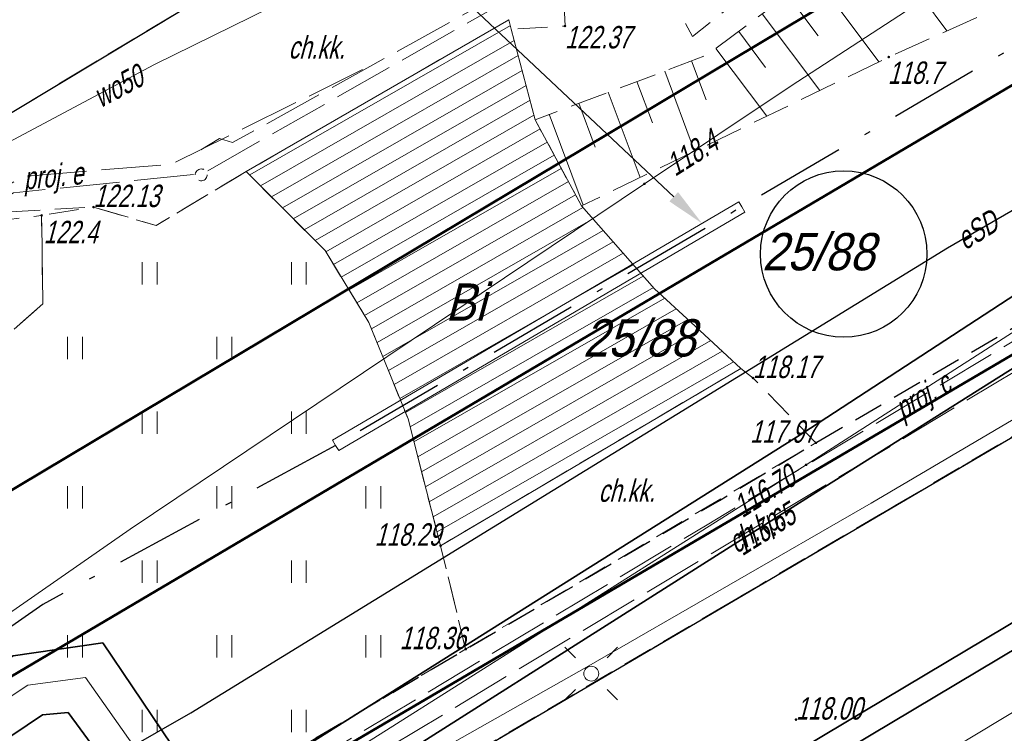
# Model space of a CAD drawing. Extents: x 7463256 to 7464485, y 5957341 to 5958260.
# Tile 211 of 256: x 7464073 to 7464106, y 5957872 to 5957896. Entities that reach past the tile are written whole.
import ezdxf
from ezdxf import colors
from ezdxf.entities.mleader import LeaderData, LeaderLine
from ezdxf.enums import TextEntityAlignment as Align
from ezdxf.math import Vec2, Vec3

# ---------------------------------------------------------------- set-up
doc = ezdxf.new("R2010")
doc.units = 0
doc.header["$MEASUREMENT"] = 0
for name, pattern in [('1.5_0.5', [2, 1.5, -0.5]), ('218-500', [1, 0.5, -0.5]), ('GAK', [5.2, 3, -1, 0.2, -1]), ('l219_500', [0]), ('mz1.0_0.5', [1.5, 1, -0.5]), ('mz1.25_0.5', [1.75, 1.25, -0.5]), ('mz2.0_0.5', [2.5, 2, -0.5])]:
    doc.linetypes.add(name, pattern=pattern)
doc.layers.get('0').update_dxf_attribs({"color": 2, "linetype": 'CONTINUOUS', "lineweight": 5})
for name, color, linetype in [('000 Inne (niezydentyfikowane)', 7, 'CONTINUOUS'), ('210-Oznaczenie użytku', 7, 'CONTINUOUS'), ('211-Nr działki', 7, 'CONTINUOUS'), ('218-Granica użytku', 7, 'CONTINUOUS'), ('219-Linia granicy', 7, 'CONTINUOUS'), ('@dzialki', 6, 'CONTINUOUS'), ('chodnik (powierzchnia)', 7, 'CONTINUOUS'), ('chodnik (powierzchnia)-Atr17', 7, 'CONTINUOUS'), ('jezdnia (powierzchnia)', 7, 'CONTINUOUS'), ('krawężnik (linia)', 7, 'CONTINUOUS'), ('latarnia na słupie lub maszcie (punkt)', 7, 'CONTINUOUS'), ('przewód ciepłowniczy (linia)', 7, 'CONTINUOUS'), ('przewód ciepłowniczy - projektowany lub w budowie (linia) - ob. projektowany', 7, 'CONTINUOUS'), ('przewód ciepłowniczy - projektowany lub w budowie (linia) - ob. projektowany-Atr1', 7, 'CONTINUOUS'), ('przewód elektroenergetyczny (linia)', 7, 'CONTINUOUS'), ('przewód elektroenergetyczny (linia)-Atr1', 7, 'CONTINUOUS'), ('przewód elektroenergetyczny - projektowany lub w budowie (linia) - ob. projektowany', 7, 'CONTINUOUS'), ('przewód elektroenergetyczny - projektowany lub w budowie (linia) - ob. projektowany-Atr1', 7, 'CONTINUOUS'), ('przewód kanalizacyjny (linia)', 7, 'CONTINUOUS'), ('przewód wodociągowy (linia)', 7, 'CONTINUOUS'), ('przewód wodociągowy (linia)-Atr1', 7, 'CONTINUOUS'), ('punkt o określonej wysokości (sieć ciepłownicza)', 7, 'CONTINUOUS'), ('punkt o określonej wysokości (sieć ciepłownicza)-Atr2', 7, 'CONTINUOUS'), ('punkt o określonej wysokości (sieć ciepłownicza)-Atr3', 7, 'CONTINUOUS'), ('punkt o określonej wysokości (sieć elektroenergetyczna)', 7, 'CONTINUOUS'), ('punkt o określonej wysokości (sieć elektroenergetyczna)-Atr2', 7, 'CONTINUOUS'), ('punkt wysokościowy naturalny', 7, 'CONTINUOUS'), ('punkt wysokościowy naturalny-Atr2', 7, 'CONTINUOUS'), ('punkt wysokościowy sztuczny', 7, 'CONTINUOUS'), ('punkt wysokościowy sztuczny-Atr2', 7, 'CONTINUOUS'), ('rura ochronna - przewód ciepłowniczy (linia)', 7, 'CONTINUOUS'), ('rura ochronna - przewód elektroenergetyczny (linia)', 7, 'CONTINUOUS'), ('rura ochronna - przewód kanalizacyjny (linia)', 7, 'CONTINUOUS'), ('schody w ciągu komunikacyjnym', 7, 'CONTINUOUS'), ('skarpa nieumocniona (powierzchnia)', 7, 'CONTINUOUS'), ('słup (punkt)', 7, 'CONTINUOUS'), ('trawnik (powierzchnia)', 7, 'CONTINUOUS'), ('trawnik (powierzchnia) - symbol', 7, 'CONTINUOUS'), ('urządzenie techniczne projektowane lub w budowie (sieć elektroenergetyczna) - punkt - ob. projektowany', 7, 'CONTINUOUS'), ('zakrzewienie (powierzchnia)', 7, 'CONTINUOUS')]:
    doc.layers.add(name, color=color, linetype=linetype)
for name, color, linetype, lineweight in [('@proj.rury', 7, 'CONTINUOUS', 20), ('____proj LSN', 1, 'CONTINUOUS', 5), ('OBMBS-21-18876-opis proj', 1, 'CONTINUOUS', 18)]:
    doc.layers.add(name, color=color, linetype=linetype, lineweight=lineweight)
doc.styles.get("Standard").update_dxf_attribs({"font": 'txt', "width": 0.75})

# ---------------------------------------------------------------- blocks, each defined once
blk = doc.blocks.new('PW01')
at = {"linetype": 'Continuous', "lineweight": 13}
h = blk.add_hatch(color=0, dxfattribs=at)
edge = h.paths.add_edge_path()
edge.add_arc((0, 0), 0.045, 0, 360)
blk = doc.blocks.new('PW02')
at = {"linetype": 'Continuous', "lineweight": 13}
h = blk.add_hatch(color=0, dxfattribs=at)
edge = h.paths.add_edge_path()
edge.add_arc((0, 0), 0.045, 0, 360)
blk = doc.blocks.new('SM011')
at = {"color": 0, "linetype": 'Continuous', "lineweight": 13}
for p, q in [((-0.53, 0.531), (-0.883, 0.884)), ((0.531, 0.531), (0.884, 0.884)), ((-0.53, -0.53), (-0.883, -0.883)), ((0.531, -0.53), (0.884, -0.883))]:
    blk.add_line(p, q, dxfattribs=at)
blk = doc.blocks.new('SM04')
at = {"color": 0, "linetype": 'Continuous', "lineweight": 13}
blk.add_circle((0, 0), 0.25, dxfattribs=at)
blk = doc.blocks.new('TU04')
at = {"color": 0, "linetype": 'Continuous', "lineweight": 13}
for p, q in [((0, 0), (0, 0.75)), ((0.5, 0), (0.5, 0.75))]:
    blk.add_line(p, q, dxfattribs=at)
blk = doc.blocks.new('US01P')
at = {"color": 0, "linetype": 'Continuous', "lineweight": 13}
for points in [[(0.082, 0.181), (0.072, 0.186), (0.034, 0.197), (-0.006, 0.2), (-0.046, 0.194), (-0.084, 0.182), (-0.118, 0.161), (-0.148, 0.135), (-0.172, 0.103), (-0.189, 0.066), (-0.198, 0.028), (-0.2, -0.001)], [(-0.082, -0.182), (-0.061, -0.191), (-0.022, -0.199), (0.018, -0.199), (0.057, -0.192), (0.094, -0.177), (0.127, -0.155), (0.155, -0.126), (0.177, -0.093), (0.192, -0.056), (0.199, -0.016), (0.2, 0)]]:
    blk.add_lwpolyline(points, dxfattribs=at)

msp = doc.modelspace()

# ---------------------------------------------------------------- linework, layer by layer
at = {"layer": '000 Inne (niezydentyfikowane)', "color": 7, "linetype": 'Continuous', "lineweight": 13}
for p, q in [((7464101.85, 5957898.7), (7464104.34, 5957895.36)), ((7464099.89, 5957897.23), (7464102.06, 5957894.32)), ((7464099, 5957896.56), (7464100.02, 5957895.19)), ((7464098.15, 5957895.93), (7464100.08, 5957893.36)), ((7464097.36, 5957895.34), (7464098.26, 5957894.13)), ((7464096.6, 5957894.77), (7464098.3, 5957892.5)), ((7464095.78, 5957894.35), (7464096.27, 5957893.05)), ((7464094.88, 5957894.01), (7464095.88, 5957891.33)), ((7464093.95, 5957893.66), (7464094.47, 5957892.28)), ((7464092.99, 5957893.3), (7464094.06, 5957890.44)), ((7464092, 5957892.93), (7464092.55, 5957891.46)), ((7464091.01, 5957892.56), (7464092.15, 5957889.52))]:
    msp.add_line(p, q, dxfattribs=at)
at = {"layer": '218-Granica użytku', "color": 3, "linetype": '218-500', "lineweight": 18, "flags": 128}
for points in [[(7464060.9, 5957866.59), (7464154.59, 5957921.95)], [(7464114.08, 5957888.93), (7464058.76, 5957856.44)]]:
    msp.add_lwpolyline(points, dxfattribs=at)
at = {"layer": '219-Linia granicy', "color": 3, "linetype": 'l219_500', "lineweight": 50, "flags": 128}
for points in [[(7464151.71, 5957927), (7464065.77, 5957875.65)], [(7464154.59, 5957921.95), (7464060.9, 5957866.59)], [(7464114.08, 5957888.93), (7464058.76, 5957856.44)]]:
    msp.add_lwpolyline(points, dxfattribs=at)
at = {"layer": '@dzialki', "lineweight": 30}
msp.add_circle((7464100.88, 5957887.875), 2.79, dxfattribs=at)
at = {"layer": '@proj.rury'}
for p, q in [((7464097.36, 5957889.628), (7464083.753, 5957881.634)), ((7464097.36, 5957889.628), (7464097.461, 5957889.456)), ((7464097.562, 5957889.283), (7464097.461, 5957889.456)), ((7464097.562, 5957889.283), (7464083.956, 5957881.289)), ((7464083.753, 5957881.634), (7464083.854, 5957881.461)), ((7464083.956, 5957881.289), (7464083.854, 5957881.461))]:
    msp.add_line(p, q, dxfattribs=at)
at = {"layer": 'chodnik (powierzchnia)', "color": 7, "linetype": 'mz1.0_0.5', "lineweight": 30, "flags": 128}
msp.add_lwpolyline([(7464045.52, 5957845.62), (7464043.96, 5957845.32), (7464042.46, 5957845.65), (7464041.29, 5957846.74), (7464046.41, 5957849.74), (7464048.14, 5957850.78), (7464053.4, 5957853.92), (7464054.9, 5957859.16), (7464055.02, 5957859.56), (7464057.5, 5957858.88), (7464057.37, 5957858.42), (7464058.3, 5957856.85), (7464071.21, 5957864.56), (7464088.21, 5957874.63), (7464096.72, 5957879.62), (7464099.95, 5957881.55), (7464132.36, 5957900.45), (7464132.88, 5957899.62), (7464134.69, 5957900.66), (7464134.17, 5957901.52), (7464144.87, 5957907.87), (7464144.42, 5957906.04), (7464143.83, 5957904.35), (7464143.2, 5957903.29), (7464098.08, 5957876.78), (7464072.76, 5957861.89)], close=True, dxfattribs=at)
at = {"layer": 'chodnik (powierzchnia)', "color": 7, "linetype": 'mz1.0_0.5', "lineweight": 18, "flags": 128}
for points in [[(7464089.74, 5957895.41), (7464089.66, 5957895.73), (7464080.86, 5957890.64), (7464077.84, 5957888.83), (7464075.74, 5957889.45), (7464066.88, 5957888.94), (7464080.28, 5957897.01), (7464082.18, 5957897.86), (7464089.18, 5957899.11), (7464091.34, 5957899.76), (7464091.54, 5957895.52)], [(7464088.21, 5957874.63), (7464087.37, 5957878.1), (7464097.43, 5957884.04), (7464097.84, 5957883.72), (7464099.95, 5957881.55)]]:
    msp.add_lwpolyline(points, close=True, dxfattribs=at)
at = {"layer": 'jezdnia (powierzchnia)', "color": 7, "linetype": '1.5_0.5', "lineweight": 18, "flags": 128}
msp.add_lwpolyline([(7464435.78, 5957969.39), (7464432.43, 5957972.86), (7464429.42, 5957974.41), (7464426.04, 5957975.11), (7464423.57, 5957975.29), (7464415.47, 5957975.65), (7464371.24, 5957977.61), (7464365.3, 5957977.72), (7464358.84, 5957977.54), (7464346.65, 5957976.28), (7464334.12, 5957974.86), (7464314.08, 5957972.37), (7464311.27, 5957971.79), (7464308.65, 5957970.79), (7464306.54, 5957969.49), (7464304.63, 5957967.74), (7464302.38, 5957964.84), (7464301.74, 5957963.57), (7464301.19, 5957962.16), (7464300.69, 5957960.13), (7464300.42, 5957957.35), (7464300.44, 5957956.63), (7464301.34, 5957947.07), (7464297.39, 5957932.65), (7464296.35, 5957938.67), (7464295.41, 5957944.67), (7464295.17, 5957946.64), (7464294.07, 5957955.56), (7464293.61, 5957956.95), (7464292.71, 5957958.8), (7464291.04, 5957961.16), (7464288.7, 5957963.43), (7464286.48, 5957964.87), (7464282.67, 5957966.24), (7464279.68, 5957966.6), (7464275.55, 5957966.1), (7464272.53, 5957965.24), (7464268.15, 5957963.7), (7464261.6, 5957961.09), (7464256.13, 5957958.63), (7464254.19, 5957957.73), (7464203.13, 5957927.95), (7464201.44, 5957926.95), (7464180.61, 5957914.62), (7464165.37, 5957905.54), (7464161.93, 5957903.53), (7464100.25, 5957867.28), (7464064.71, 5957846.22), (7464055.2, 5957840.55), (7464053.84, 5957839.49), (7464052.69, 5957837.84), (7464051.91, 5957836.3), (7464051.31, 5957834.34), (7464051.05, 5957832.31), (7464051.31, 5957830.32), (7464051.63, 5957829.49), (7464053.32, 5957826.48), (7464047.06, 5957824.65), (7464046.37, 5957825.86), (7464044.81, 5957827.52), (7464043.6, 5957828.27), (7464042.09, 5957829.03), (7464040.11, 5957829.49), (7464038.12, 5957829.49), (7464036.05, 5957829.05), (7464034.47, 5957828.33), (7463990.77, 5957802.57), (7463984.67, 5957799.1), (7463963.97, 5957788.11), (7463953.9, 5957782.45), (7463916.77, 5957760.61), (7463915.43, 5957759.41), (7463915.19, 5957759.06), (7463914.98, 5957758.7), (7463914.81, 5957758.32), (7463914.66, 5957757.92), (7463914.55, 5957757.51), (7463914.48, 5957757.1), (7463914.44, 5957756.68), (7463914.43, 5957756.26), (7463914.83, 5957754.63), (7463915.69, 5957753.07), (7463915.97, 5957752.41), (7463916.13, 5957752.13), (7463917.59, 5957749.55), (7463915.13, 5957748.12), (7463913.12, 5957750.74), (7463911.87, 5957752.81), (7463910.63, 5957754.01), (7463910.25, 5957754.23), (7463909.85, 5957754.42), (7463909.44, 5957754.57), (7463909.02, 5957754.68), (7463908.58, 5957754.76), (7463908.15, 5957754.79), (7463907.71, 5957754.78), (7463907.27, 5957754.73), (7463905.57, 5957754.08), (7463866.26, 5957731.41), (7463858.61, 5957727.02), (7463857.72, 5957725.98), (7463855.16, 5957717.14), (7463854.76, 5957719.2), (7463853.89, 5957720.78), (7463852.79, 5957721.69), (7463851.14, 5957722.42), (7463850.42, 5957722.32), (7463846.1, 5957719.79), (7463840.56, 5957716.65), (7463836.11, 5957713.89), (7463831.61, 5957710.47), (7463828.31, 5957707.66), (7463822.22, 5957701.89), (7463817.3, 5957696.82), (7463812.7, 5957691.61), (7463812.45, 5957691.34), (7463806.98, 5957684.37), (7463803.64, 5957679.75), (7463801.45, 5957676.28), (7463793.55, 5957663.48), (7463792.86, 5957661.7), (7463792.97, 5957659.75), (7463793.77, 5957657.97), (7463795.13, 5957656.54), (7463794.29, 5957652.43), (7463792.69, 5957652.63), (7463790.95, 5957652.54), (7463789.5, 5957652.32), (7463787.98, 5957651.93), (7463786.22, 5957650.98), (7463785.18, 5957649.81), (7463783.63, 5957647.28), (7463741.4, 5957578.12), (7463740.09, 5957575.93), (7463739.68, 5957574.67), (7463739.8, 5957572.76), (7463740.25, 5957571.39), (7463740.85, 5957570.49), (7463741.87, 5957569.43), (7463743.26, 5957568.37), (7463741.42, 5957565.08), (7463740.12, 5957565.67), (7463738.77, 5957566.02), (7463737.29, 5957566.06), (7463735.98, 5957565.85), (7463734.34, 5957565.14), (7463733.02, 5957564.22), (7463732.29, 5957563.18), (7463701.08, 5957512.16), (7463700.31, 5957510.77), (7463700.32, 5957510.77), (7463696.94, 5957505.36), (7463687.39, 5957489.52), (7463687.14, 5957489.11), (7463686.89, 5957488.7), (7463686.65, 5957488.29), (7463686.42, 5957487.87), (7463686.19, 5957487.45), (7463685.97, 5957487.02), (7463685.76, 5957486.59), (7463685.55, 5957486.16), (7463685.35, 5957485.73), (7463685.15, 5957485.29), (7463684.96, 5957484.85), (7463684.77, 5957484.4), (7463684.58, 5957483.96), (7463684.39, 5957483.51), (7463684.21, 5957483.06), (7463684.03, 5957482.61), (7463683.85, 5957482.17), (7463683.67, 5957481.72), (7463683.5, 5957481.27), (7463683.32, 5957480.81), (7463683.15, 5957480.36), (7463682.98, 5957479.91), (7463682.81, 5957479.45), (7463682.65, 5957479), (7463682.49, 5957478.54), (7463682.32, 5957478.08), (7463682.17, 5957477.62), (7463682.01, 5957477.15), (7463681.86, 5957476.69), (7463681.71, 5957476.22), (7463681.56, 5957475.76), (7463681.41, 5957475.29), (7463681.27, 5957474.82), (7463681.13, 5957474.35), (7463681, 5957473.88), (7463680.87, 5957473.41), (7463680.74, 5957472.94), (7463680.61, 5957472.47), (7463680.48, 5957471.99), (7463680.36, 5957471.52), (7463680.25, 5957471.05), (7463680.13, 5957470.57), (7463680.02, 5957470.09), (7463679.91, 5957469.61), (7463679.81, 5957469.12), (7463679.71, 5957468.64), (7463679.61, 5957468.16), (7463679.52, 5957467.67), (7463679.42, 5957467.19), (7463679.33, 5957466.7), (7463679.25, 5957466.22), (7463679.16, 5957465.73), (7463679.08, 5957465.25), (7463679, 5957464.76), (7463678.93, 5957464.27), (7463678.85, 5957463.78), (7463678.78, 5957463.28), (7463678.72, 5957462.79), (7463678.65, 5957462.3), (7463678.59, 5957461.81), (7463678.53, 5957461.31), (7463678.47, 5957460.82), (7463678.42, 5957460.33), (7463678.36, 5957459.83), (7463678.31, 5957459.34), (7463678.26, 5957458.84), (7463678.22, 5957458.35), (7463678.17, 5957457.85), (7463678.13, 5957457.36), (7463678.09, 5957456.86), (7463678.05, 5957456.37), (7463678.02, 5957455.87), (7463677.99, 5957455.41), (7463677.96, 5957454.94), (7463677.93, 5957454.48), (7463677.91, 5957454.01), (7463677.89, 5957453.55), (7463677.87, 5957453.08), (7463677.86, 5957452.62), (7463677.85, 5957452.15), (7463677.84, 5957451.69), (7463677.84, 5957451.22), (7463677.84, 5957450.76), (7463677.85, 5957450.29), (7463677.86, 5957449.83), (7463677.87, 5957449.36), (7463670.59, 5957467.12), (7463670.68, 5957467.58), (7463670.78, 5957468.04), (7463670.89, 5957468.5), (7463670.99, 5957468.96), (7463671.11, 5957469.42), (7463671.22, 5957469.87), (7463671.34, 5957470.33), (7463671.46, 5957470.78), (7463671.59, 5957471.24), (7463671.72, 5957471.69), (7463671.86, 5957472.14), (7463672, 5957472.59), (7463672.14, 5957473.04), (7463673.46, 5957477.28), (7463673.58, 5957477.76), (7463673.68, 5957478.24), (7463673.77, 5957478.73), (7463673.84, 5957479.22), (7463673.89, 5957479.71), (7463673.93, 5957480.2), (7463673.95, 5957480.7), (7463673.95, 5957481.19), (7463673.93, 5957481.63), (7463673.91, 5957482.08), (7463673.86, 5957482.52), (7463673.81, 5957482.96), (7463673.74, 5957483.4), (7463673.66, 5957483.84), (7463673.57, 5957484.28), (7463673.47, 5957484.71), (7463673.35, 5957485.14), (7463673.2, 5957485.61), (7463673.02, 5957486.08), (7463672.82, 5957486.54), (7463672.6, 5957486.99), (7463672.36, 5957487.42), (7463672.1, 5957487.85), (7463671.82, 5957488.26), (7463671.52, 5957488.66), (7463671.25, 5957489.02), (7463670.95, 5957489.36), (7463670.64, 5957489.68), (7463670.3, 5957489.97), (7463669.95, 5957490.25), (7463669.57, 5957490.5), (7463669.19, 5957490.73), (7463668.78, 5957490.93), (7463668.37, 5957491.1), (7463667.96, 5957491.31), (7463667.54, 5957491.51), (7463667.12, 5957491.7), (7463666.7, 5957491.89), (7463666.27, 5957492.06), (7463665.84, 5957492.23), (7463665.41, 5957492.38), (7463664.97, 5957492.53), (7463642.84, 5957508.24), (7463669.89, 5957497.69), (7463670.31, 5957497.52), (7463670.74, 5957497.36), (7463671.18, 5957497.22), (7463671.62, 5957497.11), (7463672.07, 5957497.01), (7463672.52, 5957496.93), (7463672.97, 5957496.87), (7463673.43, 5957496.83), (7463673.89, 5957496.8), (7463674.34, 5957496.8), (7463674.8, 5957496.82), (7463675.3, 5957496.85), (7463675.79, 5957496.9), (7463676.29, 5957496.96), (7463676.78, 5957497.02), (7463677.27, 5957497.1), (7463677.76, 5957497.19), (7463678.25, 5957497.29), (7463678.74, 5957497.4), (7463679.22, 5957497.52), (7463679.7, 5957497.65), (7463680.18, 5957497.79), (7463680.66, 5957497.94), (7463681.12, 5957498.11), (7463681.59, 5957498.29), (7463682.05, 5957498.49), (7463682.49, 5957498.71), (7463682.94, 5957498.94), (7463683.37, 5957499.19), (7463683.81, 5957499.43), (7463684.24, 5957499.68), (7463684.65, 5957499.96), (7463685.06, 5957500.25), (7463685.45, 5957500.55), (7463685.83, 5957500.88), (7463686.2, 5957501.21), (7463686.55, 5957501.56), (7463686.89, 5957501.93), (7463688.47, 5957503.86), (7463689.58, 5957505.52), (7463695.05, 5957514.51), (7463697.35, 5957517.63), (7463699.52, 5957521.26), (7463701.68, 5957524.9), (7463703.98, 5957528.54), (7463706.45, 5957532.61), (7463709.76, 5957538.71), (7463712.45, 5957543.07), (7463719.87, 5957554.72), (7463722.1, 5957558.36), (7463724.25, 5957562.41), (7463732.9, 5957576.65), (7463767.27, 5957632.9), (7463796.54, 5957680.74), (7463799.31, 5957684.89), (7463802.28, 5957688.92), (7463805.13, 5957692.62), (7463808.07, 5957696.14), (7463812, 5957700.58), (7463813.05, 5957701.59), (7463815.17, 5957703.91), (7463818.63, 5957707.32), (7463821.81, 5957710.38), (7463824, 5957712.35), (7463825.06, 5957713.31), (7463827.47, 5957715.22), (7463831.55, 5957718.14), (7463834.51, 5957720.09), (7463871.58, 5957742.02), (7463872.84, 5957742.74), (7463873.73, 5957743.25), (7463884.95, 5957749.82), (7463947.94, 5957787.04), (7463958.13, 5957793.13), (7463978.66, 5957805.82), (7463992.86, 5957814.5), (7464021.02, 5957831.03), (7464036.35, 5957840.19), (7464045.52, 5957845.62), (7464072.76, 5957861.89), (7464098.08, 5957876.78), (7464143.2, 5957903.29), (7464143.83, 5957904.35), (7464144.42, 5957906.04), (7464144.87, 5957907.87), (7464144.93, 5957908.37), (7464145, 5957909.96), (7464144.74, 5957911.42), (7464152.37, 5957912.8), (7464152.74, 5957912.55), (7464154.03, 5957911.87), (7464155.59, 5957911.35), (7464156.76, 5957911.33), (7464160.57, 5957913.58), (7464192.28, 5957932.28), (7464213.7, 5957945.07), (7464214.43, 5957945.48), (7464238.65, 5957959.71), (7464249.15, 5957965.6), (7464251.26, 5957966.66), (7464253.69, 5957967.84), (7464257.35, 5957969.46), (7464261.98, 5957971.33), (7464263.31, 5957972), (7464273.13, 5957975.13), (7464277.92, 5957976.24), (7464280.42, 5957977.04), (7464282.71, 5957978.14), (7464285.69, 5957980.47), (7464287.52, 5957982.76), (7464288.9, 5957985.47), (7464289.81, 5957990.22), (7464289.57, 5957993.19), (7464288.87, 5958000.11), (7464295.35, 5958000.29), (7464295.83, 5957995.88), (7464296.53, 5957992.32), (7464297.86, 5957989.04), (7464299.36, 5957986.74), (7464301.71, 5957984.36), (7464305.3, 5957982.36), (7464307.82, 5957981.66), (7464311.17, 5957981.45), (7464364.74, 5957987.95), (7464391.32, 5957991.11), (7464398.1, 5957991.95), (7464414.27, 5957994.02), (7464414.84, 5957994.09), (7464425.44, 5957995.47), (7464427.97, 5957995.83), (7464434.5, 5957997.95), (7464434.9, 5957998.22), (7464435.3, 5957998.5), (7464435.68, 5957998.8), (7464436.05, 5957999.11), (7464436.4, 5957999.44), (7464436.74, 5957999.78), (7464437.07, 5958000.13), (7464437.39, 5958000.5), (7464437.69, 5958000.88), (7464437.97, 5958001.27), (7464438.24, 5958001.67), (7464438.49, 5958002.08), (7464438.73, 5958002.5), (7464438.95, 5958002.94), (7464439.15, 5958003.37), (7464439.33, 5958003.82), (7464439.5, 5958004.28), (7464439.65, 5958004.74), (7464439.78, 5958005.2), (7464439.89, 5958005.67), (7464439.98, 5958006.15), (7464440.05, 5958006.62), (7464440.11, 5958007.1), (7464440.14, 5958007.59), (7464440.16, 5958008.07), (7464437.87, 5957962.55), (7464436.62, 5957968.02)], close=True, dxfattribs=at)
msp.add_lwpolyline([(7464056.84, 5957884.92), (7464061.78, 5957883.33), (7464062.55, 5957885.25), (7464063.39, 5957886.39), (7464064.43, 5957887.35), (7464065.91, 5957888.36), (7464066.88, 5957888.94), (7464080.28, 5957897.01), (7464082.18, 5957897.86), (7464089.18, 5957899.11), (7464091.34, 5957899.76), (7464091.46, 5957899.8), (7464093.28, 5957900.71), (7464094.01, 5957901.18), (7464098.55, 5957904.7), (7464099.89, 5957906.18), (7464100.35, 5957907.02), (7464100.84, 5957908.41), (7464106.19, 5957931.24), (7464106.253, 5957932.084)], dxfattribs=at)
at = {"layer": 'krawężnik (linia)', "color": 7, "linetype": 'Continuous', "lineweight": 30, "flags": 128}
msp.add_lwpolyline([(7464065.91, 5957888.36), (7464080.28, 5957897.01), (7464082.18, 5957897.86), (7464089.18, 5957899.11), (7464091.46, 5957899.8), (7464093.28, 5957900.71), (7464094.01, 5957901.18), (7464098.55, 5957904.7), (7464099.89, 5957906.18), (7464100.35, 5957907.02), (7464100.84, 5957908.41), (7464106.19, 5957931.24)], dxfattribs=at)
at = {"layer": 'krawężnik (linia)', "color": 7, "linetype": 'Continuous', "lineweight": 25, "flags": 128}
msp.add_lwpolyline([(7464045.52, 5957845.62), (7464072.76, 5957861.89), (7464098.08, 5957876.78), (7464143.2, 5957903.29), (7464143.83, 5957904.35), (7464144.42, 5957906.04), (7464144.87, 5957907.87), (7464144.93, 5957908.37), (7464145, 5957909.96), (7464144.74, 5957911.42)], dxfattribs=at)
at = {"layer": 'przewód ciepłowniczy (linia)', "color": 212, "linetype": 'Continuous', "lineweight": 18, "flags": 128}
msp.add_lwpolyline([(7463999.71, 5957834.53), (7464019.69, 5957846.34), (7464021.09, 5957846.14), (7464025.85, 5957838.13), (7464026.56, 5957837.82), (7464028.15, 5957838.31), (7464036.34, 5957843.29), (7464044.75, 5957848.42), (7464046.67, 5957849.52), (7464048.57, 5957850.65), (7464067.63, 5957861.9), (7464068.34, 5957862.74), (7464068.8, 5957863.75), (7464066.67, 5957868.31), (7464066.93, 5957869.04), (7464073.54, 5957873.42), (7464075.47, 5957873.68), (7464078.76, 5957869.02), (7464079.21, 5957868.67), (7464080.01, 5957868.5), (7464081.25, 5957869.19), (7464099.62, 5957880.81), (7464118.83, 5957893.13)], dxfattribs=at)
at = {"layer": 'przewód ciepłowniczy - projektowany lub w budowie (linia) - ob. projektowany', "color": 212, "linetype": 'mz2.0_0.5', "lineweight": 18, "flags": 128}
for points in [[(7463827.45, 5957686.81), (7463846.51, 5957707.33), (7463837.98, 5957727.66), (7463921.05, 5957775.08), (7463942.95, 5957787.9), (7463968.43, 5957803.38), (7463962.63, 5957813.37), (7463990.1, 5957829.4), (7463996.25, 5957818.66), (7464026.15, 5957837.03), (7464036.53, 5957843.58), (7464048.34, 5957851.03), (7464051.52, 5957852.92), (7464069.07, 5957863.22), (7464072.1, 5957864.8), (7464075.65, 5957866.88), (7464079.8, 5957868.9), (7464096.3, 5957878.8), (7464114.52, 5957889.73), (7464110.7, 5957895.89), (7464137.6, 5957910.6), (7464169.07, 5957928.77), (7464165.42, 5957934.93), (7464175.2, 5957940.28), (7464178.92, 5957933.88), (7464207.9, 5957951.17), (7464220.7, 5957958.86), (7464224.58, 5957961.12), (7464228.92, 5957963.56), (7464232.65, 5957965.56), (7464236.86, 5957967.74), (7464243.8, 5957971.13), (7464248.79, 5957973.41), (7464251.98, 5957974.81), (7464257.04, 5957976.93), (7464262.4, 5957979.02)], [(7463828.18, 5957686.27), (7463847.57, 5957707.15), (7463839.12, 5957727.27), (7463921.5, 5957774.3), (7463943.41, 5957787.13), (7463969.65, 5957803.07), (7463963.86, 5957813.04), (7463989.77, 5957828.16), (7463995.93, 5957817.4), (7464026.63, 5957836.27), (7464046.58, 5957848.86), (7464051.98, 5957852.14), (7464069.5, 5957862.44), (7464072.54, 5957864.01), (7464076.07, 5957866.09), (7464080.23, 5957868.1), (7464099.97, 5957879.95), (7464115.76, 5957889.43), (7464111.96, 5957895.55), (7464138.04, 5957909.82), (7464163.77, 5957924.67), (7464170.31, 5957928.45), (7464166.67, 5957934.59), (7464174.87, 5957939.07), (7464178.6, 5957932.64), (7464202.44, 5957946.87), (7464216.91, 5957955.5), (7464219.67, 5957957.19), (7464222.67, 5957958.98), (7464226.35, 5957961.09), (7464229.83, 5957963.03), (7464233.13, 5957964.8), (7464240.24, 5957968.41), (7464245.86, 5957971.1), (7464249.49, 5957972.74), (7464256.37, 5957975.68), (7464262.76, 5957978.18)]]:
    msp.add_lwpolyline(points, dxfattribs=at)
at = {"layer": 'przewód elektroenergetyczny (linia)', "color": 1, "linetype": 'Continuous', "lineweight": 18, "flags": 128}
for points in [[(7463940.57, 5957795.91), (7463943.95, 5957798.07), (7463947.77, 5957800.52), (7463956.72, 5957805.44), (7463968.14, 5957811.88), (7463974.88, 5957815.77), (7463989.87, 5957824.65), (7463994.07, 5957827.04), (7463997.53, 5957829.04), (7464004.46, 5957833.04), (7464015.08, 5957839.22), (7464033.55, 5957850.74), (7464041.34, 5957855.23), (7464060.73, 5957867.36), (7464076.97, 5957878.65), (7464094.2, 5957890.23), (7464099.12, 5957893.51), (7464116.3, 5957904.7), (7464136.98, 5957918.51), (7464147.1, 5957924.98), (7464187.29, 5957950.12)], [(7464073.13, 5957863.2), (7464092.26, 5957874.03), (7464101.8, 5957879.52), (7464108, 5957883.18), (7464121.25, 5957890.97), (7464133.59, 5957898.16)]]:
    msp.add_lwpolyline(points, dxfattribs=at)
at = {"layer": 'przewód elektroenergetyczny - projektowany lub w budowie (linia) - ob. projektowany', "color": 1, "linetype": 'mz2.0_0.5', "lineweight": 18, "flags": 128}
for points in [[(7464079.34, 5957891.37), (7464079.96, 5957891.75), (7464080.4, 5957891.61), (7464090.01, 5957896.94)], [(7464090, 5957896.6), (7464079.39, 5957890.57), (7464073.06, 5957889.93), (7464067.2, 5957886.51), (7464064.94, 5957878.56), (7464063.33, 5957872.87)], [(7464057.69, 5957890.35), (7464064.33, 5957887.82), (7464067.02, 5957886.76), (7464073.38, 5957890.48), (7464078.35, 5957890.89), (7464085.14, 5957894.25)]]:
    msp.add_lwpolyline(points, dxfattribs=at)
at = {"layer": 'przewód kanalizacyjny (linia)', "color": 34, "linetype": 'Continuous', "lineweight": 18, "flags": 128}
for points in [[(7464013.48, 5957821.87), (7464026.91, 5957829.41), (7464041.29, 5957837.14), (7464063.94, 5957850.56), (7464076.14, 5957857.67), (7464091.31, 5957866.43), (7464118.62, 5957882.73), (7464138, 5957894.41), (7464150.07, 5957901.7), (7464185.37, 5957923.49)], [(7464185.81, 5957922.81), (7464150.49, 5957901.02), (7464138.42, 5957893.73), (7464119.04, 5957882.05), (7464091.71, 5957865.74), (7464076.54, 5957856.97), (7464064.34, 5957849.87), (7464041.69, 5957836.44), (7464027.29, 5957828.71), (7464013.86, 5957821.17)], [(7464033.82, 5957829.41), (7464040.07, 5957833.01), (7464062.08, 5957846.46), (7464074.52, 5957854.03), (7464094.14, 5957865.03), (7464108.59, 5957873.75), (7464128.12, 5957885.58), (7464141.78, 5957893.2), (7464160.99, 5957905.84)]]:
    msp.add_lwpolyline(points, dxfattribs=at)
at = {"layer": 'przewód wodociągowy (linia)', "color": 5, "linetype": 'Continuous', "lineweight": 18, "flags": 128}
msp.add_lwpolyline([(7464057.66, 5957868.47), (7464059.15, 5957869.31), (7464061.66, 5957879.46), (7464064.92, 5957888.02), (7464067.51, 5957888.76), (7464077.78, 5957894.23), (7464086.9, 5957898.72), (7464094.43, 5957904.57), (7464102.01, 5957909.52), (7464103.85, 5957913.4), (7464104.8, 5957925.79), (7464104.058, 5957930.745)], dxfattribs=at)
at = {"layer": 'rura ochronna - przewód ciepłowniczy (linia)', "color": 212, "linetype": 'Continuous', "lineweight": 35, "flags": 128}
for points in [[(7463991.51, 5957830.98), (7464019.9, 5957847.83), (7464021.72, 5957847.46), (7464026.54, 5957839.31), (7464027.42, 5957839.36), (7464044.22, 5957849.38), (7464048.14, 5957851.44), (7464067.24, 5957862.96), (7464067.54, 5957863.77), (7464065.42, 5957868.3), (7464065.93, 5957869.76), (7464073.05, 5957874.41), (7464076.05, 5957874.84), (7464079.04, 5957870.42), (7464079.93, 5957869.72), (7464080.76, 5957870.06), (7464099.51, 5957881.87), (7464118.29, 5957894.13), (7464114.04, 5957902.7), (7464115.3, 5957904.57), (7464123.37, 5957908.62), (7464125.25, 5957908.46), (7464128.46, 5957904.63), (7464166.81, 5957930.17)], [(7464153.49, 5957918.79), (7464129.26, 5957902.62), (7464127.47, 5957902.62), (7464123.93, 5957906.5), (7464116.78, 5957902.7), (7464120.95, 5957894.66), (7464119.37, 5957892.13), (7464099.73, 5957879.75), (7464080.09, 5957867.28), (7464078.48, 5957867.62), (7464074.89, 5957872.51), (7464074.03, 5957872.43), (7464067.92, 5957868.32), (7464070.05, 5957863.72), (7464069.14, 5957861.7), (7464068.02, 5957860.84), (7464049, 5957849.86), (7464045.27, 5957847.46), (7464028.87, 5957837.25), (7464026.58, 5957836.33), (7464025.16, 5957836.94), (7464020.45, 5957844.82), (7464019.47, 5957844.84), (7463994.9, 5957830.42)]]:
    msp.add_lwpolyline(points, dxfattribs=at)
at = {"layer": 'rura ochronna - przewód elektroenergetyczny (linia)', "color": 6, "linetype": 'Continuous', "lineweight": 30}
msp.add_lwpolyline([(7463943.46, 5957797.88), (7463943.95, 5957798.07), (7463947.78, 5957799.54), (7463951.33, 5957801.21), (7463955.75, 5957803.32), (7463966.18, 5957808.26), (7463979.69, 5957816.17), (7463995.26, 5957824.92), (7463999.4, 5957827.23), (7464002.56, 5957829.04), (7464003.9, 5957829.81), (7464022.04, 5957841.3), (7464024.25, 5957839.79), (7464034.66, 5957845.48), (7464041.51, 5957849.6), (7464062.57, 5957863.09), (7464079, 5957872.5), (7464104.36, 5957888.08), (7464144.44, 5957911.3), (7464151.87, 5957915.32), (7464195.57, 5957940.61)], dxfattribs=at)
at = {"layer": 'rura ochronna - przewód kanalizacyjny (linia)', "color": 34, "linetype": 'Continuous', "lineweight": 35, "flags": 128}
for points in [[(7464013.48, 5957821.87), (7464026.91, 5957829.41), (7464041.29, 5957837.14), (7464063.94, 5957850.56), (7464076.14, 5957857.67), (7464091.31, 5957866.43), (7464118.62, 5957882.73), (7464138, 5957894.41), (7464150.07, 5957901.7), (7464185.37, 5957923.49)], [(7464185.81, 5957922.81), (7464150.49, 5957901.02), (7464138.42, 5957893.73), (7464119.04, 5957882.05), (7464091.71, 5957865.74), (7464076.54, 5957856.97), (7464064.34, 5957849.87), (7464041.69, 5957836.44), (7464027.29, 5957828.71), (7464013.86, 5957821.17)]]:
    msp.add_lwpolyline(points, dxfattribs=at)
at = {"layer": 'schody w ciągu komunikacyjnym', "color": 7, "linetype": 'Continuous', "lineweight": 18, "flags": 128}
msp.add_lwpolyline([(7464089.74, 5957895.41), (7464090.54, 5957892.38), (7464092.09, 5957889.49), (7464094.54, 5957886.71), (7464095.76, 5957885.59), (7464097.43, 5957884.04), (7464087.37, 5957878.1), (7464086.28, 5957882.35), (7464084.97, 5957885.58), (7464083.5, 5957887.99), (7464080.86, 5957890.64), (7464089.66, 5957895.73)], close=True, dxfattribs=at)
msp.add_lwpolyline([(7464089.74, 5957895.41), (7464090.54, 5957892.38), (7464092.09, 5957889.49), (7464094.54, 5957886.71), (7464095.76, 5957885.59), (7464097.43, 5957884.04), (7464087.37, 5957878.1), (7464086.28, 5957882.35), (7464084.97, 5957885.58), (7464083.5, 5957887.99), (7464080.86, 5957890.64), (7464089.66, 5957895.73)], close=True, dxfattribs=at)
for points in [[(7464089.709, 5957895.533), (7464080.973, 5957890.527)], [(7464089.84, 5957895.032), (7464081.338, 5957890.16)], [(7464089.972, 5957894.531), (7464081.704, 5957889.793)], [(7464090.104, 5957894.03), (7464082.069, 5957889.426)], [(7464090.236, 5957893.53), (7464082.435, 5957889.059)], [(7464090.369, 5957893.029), (7464082.8, 5957888.692)], [(7464090.501, 5957892.529), (7464083.166, 5957888.325)], [(7464090.706, 5957892.07), (7464083.522, 5957887.953)], [(7464090.943, 5957891.629), (7464083.783, 5957887.526)], [(7464091.179, 5957891.188), (7464084.043, 5957887.099)], [(7464091.415, 5957890.748), (7464084.304, 5957886.672)], [(7464091.652, 5957890.307), (7464084.564, 5957886.245)], [(7464091.888, 5957889.866), (7464084.825, 5957885.818)], [(7464092.14, 5957889.434), (7464085.054, 5957885.373)], [(7464092.477, 5957889.051), (7464085.244, 5957884.906)], [(7464092.814, 5957888.668), (7464085.433, 5957884.438)], [(7464093.152, 5957888.285), (7464085.623, 5957883.97)], [(7464093.489, 5957887.902), (7464085.812, 5957883.503)], [(7464093.827, 5957887.519), (7464086.002, 5957883.035)], [(7464094.164, 5957887.137), (7464086.192, 5957882.568)], [(7464094.501, 5957886.754), (7464086.349, 5957882.082)], [(7464094.882, 5957886.396), (7464086.478, 5957881.58)], [(7464095.269, 5957886.041), (7464086.606, 5957881.077)], [(7464095.655, 5957885.686), (7464086.735, 5957880.575)], [(7464096.04, 5957885.33), (7464086.864, 5957880.073)], [(7464096.423, 5957884.974), (7464086.993, 5957879.57)], [(7464096.807, 5957884.618), (7464087.122, 5957879.068)], [(7464097.191, 5957884.262), (7464087.251, 5957878.566)]]:
    msp.add_lwpolyline(points, dxfattribs=at)
at = {"layer": 'skarpa nieumocniona (powierzchnia)', "color": 7, "linetype": 'mz1.25_0.5', "lineweight": 18, "flags": 128}
for points in [[(7464127.93, 5957943.68), (7464125.58, 5957935.23), (7464120.81, 5957931.41), (7464116.74, 5957926.46), (7464115.41, 5957922.34), (7464119.31, 5957921.57), (7464122.91, 5957912.71), (7464119.6, 5957904.82), (7464113.14, 5957899.33), (7464102.39, 5957894.48), (7464092.09, 5957889.49), (7464090.54, 5957892.38), (7464096.29, 5957894.54), (7464103.28, 5957899.76), (7464114.61, 5957905.93), (7464118.77, 5957912.57), (7464116.55, 5957918.16), (7464113.51, 5957918.91), (7464110.86, 5957928.45), (7464116.91, 5957935.15), (7464118.4, 5957938.71), (7464118.93, 5957939.82), (7464127.45, 5957945.01)], [(7464101.91, 5957899.96), (7464095.81, 5957895.17), (7464093.24, 5957899.89), (7464100.18, 5957903.93)]]:
    msp.add_lwpolyline(points, close=True, dxfattribs=at)
at = {"layer": 'trawnik (powierzchnia)', "color": 7, "linetype": 'mz1.0_0.5', "lineweight": 18, "flags": 128}
msp.add_lwpolyline([(7464083.5, 5957887.99), (7464084.97, 5957885.58), (7464086.28, 5957882.35), (7464087.37, 5957878.1), (7464088.21, 5957874.63), (7464058.3, 5957856.85), (7464057.37, 5957858.42), (7464058.35, 5957861.8), (7464065.91, 5957888.36), (7464067.73, 5957888.4), (7464065.45, 5957884.35), (7464065.32, 5957881.76), (7464068.34, 5957881.15), (7464074.04, 5957886.21), (7464074, 5957889.17), (7464075.74, 5957889.45), (7464077.84, 5957888.83), (7464080.86, 5957890.64)], close=True, dxfattribs=at)
at = {"layer": 'zakrzewienie (powierzchnia)', "color": 7, "linetype": 'mz1.0_0.5', "lineweight": 18, "flags": 128}
msp.add_lwpolyline([(7464074.04, 5957886.21), (7464068.34, 5957881.15), (7464065.32, 5957881.76), (7464065.45, 5957884.35), (7464067.73, 5957888.4), (7464074, 5957889.17)], close=True, dxfattribs=at)

# ---------------------------------------------------------------- block references
at = {"layer": 'latarnia na słupie lub maszcie (punkt)', "color": 7, "linetype": 'Continuous', "lineweight": 18}
msp.add_blockref('SM011', (7464092.42, 5957873.81), dxfattribs=at)
at = {"layer": 'punkt o określonej wysokości (sieć ciepłownicza)', "color": 212, "linetype": 'Continuous', "lineweight": 13}
msp.add_blockref('PW01', (7464099.62, 5957880.81), dxfattribs=at)
at = {"layer": 'punkt o określonej wysokości (sieć elektroenergetyczna)', "color": 1, "linetype": 'Continuous', "lineweight": 13}
msp.add_blockref('PW01', (7464094.2, 5957890.23), dxfattribs=at)
at = {"layer": 'punkt wysokościowy naturalny', "color": 7, "linetype": 'Continuous', "lineweight": 13}
for p in [(7464102.39, 5957894.48), (7464074, 5957889.17)]:
    msp.add_blockref('PW01', p, dxfattribs=at)
at = {"layer": 'punkt wysokościowy sztuczny', "color": 7, "linetype": 'Continuous', "lineweight": 13}
for p in [(7464091.54, 5957895.52), (7464075.74, 5957889.45), (7464097.84, 5957883.72), (7464099.95, 5957881.55), (7464087.37, 5957878.1), (7464088.21, 5957874.63), (7464099.28, 5957872.27)]:
    msp.add_blockref('PW02', p, dxfattribs=at)
at = {"layer": 'słup (punkt)', "color": 7, "linetype": 'Continuous', "lineweight": 18, "rotation": 211.81}
msp.add_blockref('SM04', (7464092.42, 5957873.81), dxfattribs=at)
at = {"layer": 'trawnik (powierzchnia) - symbol', "color": 7, "linetype": 'Continuous', "lineweight": 18}
for p in [(7464077.37, 5957886.85), (7464082.37, 5957886.85), (7464074.87, 5957884.35), (7464079.87, 5957884.35), (7464077.37, 5957881.85), (7464082.37, 5957881.85), (7464074.87, 5957879.35), (7464079.87, 5957879.35), (7464084.87, 5957879.35), (7464077.37, 5957876.85), (7464082.37, 5957876.85), (7464074.87, 5957874.35), (7464079.87, 5957874.35), (7464084.87, 5957874.35), (7464077.37, 5957871.85), (7464082.37, 5957871.85)]:
    msp.add_blockref('TU04', p, dxfattribs=at)
at = {"layer": 'urządzenie techniczne projektowane lub w budowie (sieć elektroenergetyczna) - punkt - ob. projektowany', "color": 1, "linetype": 'Continuous', "lineweight": 18}
msp.add_blockref('US01P', (7464079.35, 5957890.53), dxfattribs=at)

# ---------------------------------------------------------------- texts
at = {"layer": '210-Oznaczenie użytku', "color": 3, "linetype": 'Continuous', "lineweight": 18, "oblique": 15, "width": 0.9}
msp.add_text('Bi', height=1.25, dxfattribs=at).set_placement((7464087.53, 5957885.64))
at = {"layer": '211-Nr działki', "color": 3, "linetype": 'Continuous', "lineweight": 18, "oblique": 15, "width": 0.9}
msp.add_text('25/88', height=1.25, dxfattribs=at).set_placement((7464092.14, 5957884.44))
at = {"layer": '@dzialki', "linetype": 'Continuous', "lineweight": 30, "oblique": 15, "width": 0.9}
msp.add_text('25/88', height=1.25, dxfattribs=at).set_placement((7464098.144, 5957887.33))
at = {"layer": 'chodnik (powierzchnia)-Atr17', "color": 7, "oblique": 15, "width": 0.72}
for p in [(7464082.27, 5957894.43), (7464092.66, 5957879.57)]:
    msp.add_text('ch.kk.', height=0.75, dxfattribs=at).set_placement(p)
msp.add_text('ch.kp.', height=0.75, rotation=31.168, dxfattribs=at).set_placement((7464097.28, 5957877.82))
at = {"layer": 'przewód ciepłowniczy - projektowany lub w budowie (linia) - ob. projektowany-Atr1', "color": 212, "oblique": 15, "width": 0.72}
msp.add_text('proj. c', height=0.75, rotation=30.957, dxfattribs=at).set_placement((7464102.67, 5957882.62), align=Align.MIDDLE_LEFT)
at = {"layer": 'przewód elektroenergetyczny (linia)-Atr1', "color": 1, "oblique": 15, "width": 0.72}
msp.add_text('eSD', height=0.75, rotation=31.45, dxfattribs=at).set_placement((7464104.94, 5957887.99))
at = {"layer": 'przewód elektroenergetyczny - projektowany lub w budowie (linia) - ob. projektowany-Atr1', "color": 1, "oblique": 15, "width": 0.72}
msp.add_text('proj. e', height=0.75, rotation=5.59, dxfattribs=at).set_placement((7464073.42, 5957890.03))
at = {"layer": 'przewód wodociągowy (linia)-Atr1', "color": 5, "oblique": 15, "width": 0.72}
msp.add_text('wo50', height=0.75, rotation=28.08, dxfattribs=at).set_placement((7464075.97, 5957892.76))
at = {"layer": 'punkt o określonej wysokości (sieć ciepłownicza)-Atr2', "color": 212, "oblique": 15, "width": 0.72}
msp.add_text('116.70', height=0.75, rotation=32.315, dxfattribs=at).set_placement((7464097.28, 5957879.33), align=Align.MIDDLE_LEFT)
at = {"layer": 'punkt o określonej wysokości (sieć ciepłownicza)-Atr3', "color": 212, "oblique": 15, "width": 0.72}
msp.add_text('115.65', height=0.75, rotation=32.315, dxfattribs=at).set_placement((7464097.28, 5957878.055), align=Align.MIDDLE_LEFT)
at = {"layer": 'punkt o określonej wysokości (sieć elektroenergetyczna)-Atr2', "color": 1, "oblique": 15, "width": 0.72}
msp.add_text('118.4', height=0.75, rotation=32.45, dxfattribs=at).set_placement((7464095.23, 5957890.46))
at = {"layer": 'punkt wysokościowy naturalny-Atr2', "color": 7, "oblique": 15, "width": 0.72}
for s, p in [('118.7', (7464102.36, 5957893.58)), ('122.4', (7464074.07, 5957888.24))]:
    msp.add_text(s, height=0.75, dxfattribs=at).set_placement(p)
at = {"layer": 'punkt wysokościowy sztuczny-Atr2', "color": 7, "oblique": 15, "width": 0.72}
msp.add_text('122.37', height=0.75, dxfattribs=at).set_placement((7464091.54, 5957895.52), align=Align.TOP_LEFT)
for s, p in [('122.13', (7464075.74, 5957889.45)), ('118.17', (7464097.84, 5957883.72)), ('118.00', (7464099.28, 5957872.27))]:
    msp.add_text(s, height=0.75, dxfattribs=at).set_placement(p)
for s, p in [('117.97', (7464099.95, 5957881.55)), ('118.29', (7464087.37, 5957878.1)), ('118.36', (7464088.21, 5957874.63))]:
    msp.add_text(s, height=0.75, dxfattribs=at).set_placement(p, align=Align.RIGHT)

# ---------------------------------------------------------------- next in the draw order: leaders
at = {"layer": 'OBMBS-21-18876-opis proj', "lineweight": 20}
ml = msp.add_multileader_mtext('Standard', dxfattribs=at)
ml.set_content('\\pxqc;{\\W0.9;\\fArial|b0|i0|c238|p34;proj. przecisk mechaniczny SRS160\\PL=16m}', color=256)
ml.set_leader_properties()
ml.build(insert=Vec2(0, 0))
ml.multileader.update_dxf_attribs({"has_text_frame": 1, "text_right_attachment_type": 0, "dogleg_length": 0.36, "arrow_head_size": 1.3})
ctx = ml.context
ctx.base_point, ctx.char_height, ctx.arrow_head_size, ctx.landing_gap_size, ctx.plane_origin, ctx.plane_x_axis, ctx.plane_y_axis = Vec3(7464046.991, 5957907.735, -10.8), 1.3, 1.3, 0.09, Vec3(7464103.939, 5957982.765, -10.8), Vec3(0.765565, 0.643359), Vec3(-0.643359, 0.765565)
ctx.right_attachment, ctx.text_align_type = 0, 2
notes = []
notes.append((ctx, [(0, (1, 1, 0), (7464061.907, 5957921.133, -10.8), (-0.765565, -0.643359), 0.36, [(0, [(7464096.13, 5957888.906, -10.8)], 0, [])])]))
ctx.mtext.insert, ctx.mtext.text_direction, ctx.mtext.rotation, ctx.mtext.width, ctx.mtext.defined_height, ctx.mtext.alignment, ctx.mtext.flow_direction = Vec3(7464054.099, 5957914.571, -10.8), Vec3(0.765565, 0.643359), 0.698877, 19.94305, 27.692, 2, 5
ctx.mtext.has_bg_fill, ctx.mtext.bg_color, ctx.mtext.bg_scale_factor, ctx.mtext.bg_transparency, ctx.mtext.use_window_bg_color = 1, -1023410167, 1.5, 0, 1
for ctx, leaders in notes:
    for number, flags, end, landing, length, lines in leaders:
        leader = LeaderData()
        leader.index, (leader.has_last_leader_line, leader.has_dogleg_vector, leader.attachment_direction) = number, flags
        leader.last_leader_point, leader.dogleg_vector, leader.dogleg_length = Vec3(end), Vec3(landing), length
        for number, points, colour, breaks in lines:
            line = LeaderLine()
            line.index, line.vertices, line.color, line.breaks = number, Vec3.list(points), colors.encode_raw_color(colour), breaks
            leader.lines.append(line)
        ctx.leaders.append(leader)

# ---------------------------------------------------------------- next in the draw order: linework, layer by layer
at = {"layer": '____proj LSN', "linetype": 'GAK', "lineweight": 30}
msp.add_lwpolyline([(7464152.8, 5957922.054), (7464127.616, 5957907.173), (7464083.854, 5957881.461), (7464074.047, 5957876.131), (7464064.354, 5957869.392), (7464065.129, 5957866.031), (7464042.642, 5957851.725), (7464042.748, 5957849.44), (7464042.748, 5957849.44), (7464031.455, 5957842.605), (7464018.38, 5957836.14), (7464009.708, 5957831.986), (7463995.946, 5957824.371), (7463973.408, 5957811.358), (7463971.47, 5957803.481), (7463954.078, 5957792.276), (7463934.793, 5957781.144)], dxfattribs=at)

doc.saveas('drawing.dxf')
